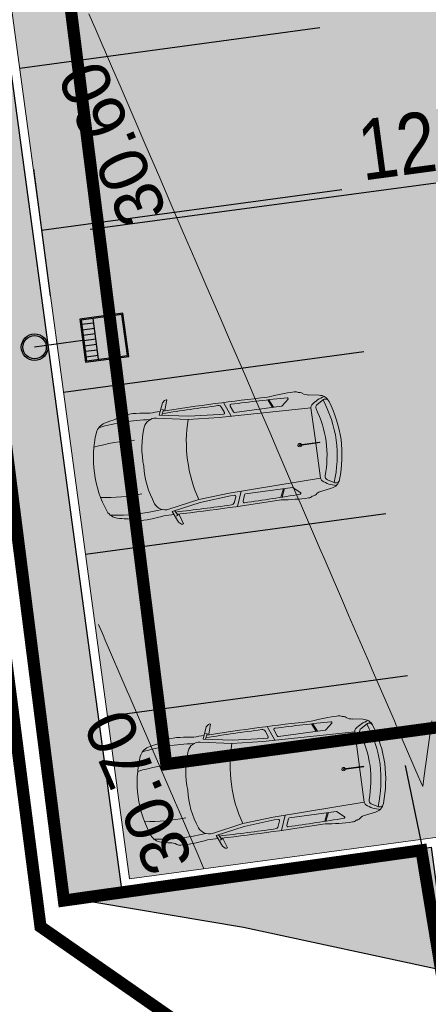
# Model space of a CAD drawing. Header units: metres. Extents: x 737835 to 905050, y 6570742 to 6590316.
# Tile 36 of 256: x 737956.58 to 737963.32, y 6590100.18 to 6590116.44. Entities that reach past the tile are written whole.
import ezdxf

# ---------------------------------------------------------------- set-up
doc = ezdxf.new("R2010")
doc.units = ezdxf.units.M
doc.header["$LTSCALE"] = 0.5
doc.linetypes.add('CENTER', pattern=[2, 1.25, -0.25, 0.25, -0.25])
doc.linetypes.add('TOOPIIR', pattern=[7, 6, -1])
doc.layers.add('0_PJ_Hoonestusala', color=7, linetype='CENTER')
doc.layers.add('AS_liiv', color=40, linetype='Continuous')
for name, color, linetype, lineweight in [('AS_asfalttee sõiduauto', 9, 'Continuous', 0), ('AS_autod', 7, 'Continuous', 0), ('AS_kattemärgistus', 8, 'Continuous', 9), ('AS_krundipiir', 1, 'Continuous', 30), ('AS_mõõdud', 7, 'Continuous', 0), ('AS_parkimine', 252, 'Continuous', 9), ('AS_tänavavalgustid', 222, 'Continuous', 13), ('AS_töömaapiir RG', 173, 'Continuous', 13), ('AS_äärekivi 10cm', 7, 'Continuous', 13), ('TM-vertikaal', 5, 'Continuous', 35), ('TM-vertikaal-181548', 5, 'Continuous', 35)]:
    doc.layers.add(name, color=color, linetype=linetype, lineweight=lineweight)
doc.styles.add('Style-Arial Narrow', font='ARIALN.TTF')
doc.styles.add('TM_TXT', font='swissl.ttf')
doc.dimstyles.new('ISO-25', dxfattribs={"dimtxt": 2.5, "dimasz": 2.5, "dimexe": 1.25, "dimexo": 0.625, "dimtad": 1, "dimdec": 1, "dimtxsty": 'Standard', "dimcen": 2.5, "dimadec": 0, "dimazin": 0, "dimtfac": 1, "dimtdec": 1, "dimtmove": 0, "dimatfit": 3, "dimfxl": 1, "dimarcsym": 0})

# ---------------------------------------------------------------- blocks, each defined once
blk = doc.blocks.new('VW_1')
at = {"layer": 'AS_autod', "linetype": 'Continuous'}
for p, q in [((1.189, 0.804), (1.268, 0.994)), ((1.268, 0.994), (1.309, 1.03)), ((1.346, 1.033), (1.293, 0.869)), ((1.309, 1.03), (1.335, 1.035)), ((1.335, 1.035), (1.346, 1.033)), ((1.27, 0.877), (1.23, 0.797)), ((1.293, 0.869), (1.243, 0.887)), ((2.267, 0.866), (2.361, 0.624)), ((1.651, 0.668), (1.135, 0.761)), ((1.665, 0.719), (1.189, 0.804)), ((1.651, 0.668), (2.162, 0.629)), ((1.665, 0.719), (2.175, 0.679)), ((2.243, 0.678), (2.175, 0.679)), ((2.225, 0.79), (2.26, 0.702)), ((2.369, 0.794), (2.409, 0.69)), ((2.427, 0.678), (3.206, 0.678)), ((2.997, 0.812), (3.056, 0.678)), ((3.017, 0.81), (3.075, 0.678)), ((3.219, 0.683), (3.33, 0.781)), ((3.679, 0.801), (3.846, 0.774)), ((3.796, 0.629), (3.91, 0.693)), ((3.686, 0.588), (2.162, 0.629)), ((3.686, 0.587), (3.686, 0.005)), ((3.419, 0.007), (3.755, 0.004)), ((3.755, -0.004), (3.755, 0.004)), ((3.419, -0.007), (3.755, -0.004)), ((3.686, -0.587), (3.686, -0.005)), ((1.651, -0.668), (2.162, -0.629)), ((3.686, -0.588), (2.162, -0.629)), ((2.267, -0.866), (2.361, -0.624)), ((3.796, -0.629), (3.91, -0.693)), ((1.651, -0.668), (1.135, -0.761)), ((1.665, -0.719), (1.189, -0.804)), ((1.189, -0.804), (1.268, -0.994)), ((1.27, -0.877), (1.23, -0.797)), ((1.665, -0.719), (2.175, -0.679)), ((2.243, -0.678), (2.175, -0.679)), ((2.225, -0.79), (2.26, -0.702)), ((2.369, -0.794), (2.409, -0.69)), ((2.427, -0.678), (3.206, -0.678)), ((2.997, -0.812), (3.056, -0.678)), ((3.017, -0.81), (3.075, -0.678)), ((3.219, -0.683), (3.33, -0.781)), ((3.679, -0.801), (3.846, -0.774)), ((1.293, -0.869), (1.243, -0.887)), ((1.346, -1.033), (1.293, -0.869)), ((1.268, -0.994), (1.309, -1.03)), ((1.309, -1.03), (1.335, -1.035)), ((1.335, -1.035), (1.346, -1.033))]:
    blk.add_line(p, q, dxfattribs=at)
for centre, radius, start, end in [((0.499, 0.098), 0.727, 95.9895, 107.9469), ((0.403, 1.017), 0.197, 275.9895, 308.6871), ((0.585, 0.789), 0.0955, 87.4739, 128.6871), ((0.685, -1.132), 2.018, 79.8258, 92.7114), ((2.019, -39.672), 40.539, 91.1408, 91.3819), ((2.019, -39.672), 40.5, 89.7857, 91.1003), ((2.019, -39.672), 40.539, 88.6181, 91.0712), ((2.17, 0.769), 0.059, 21.2791, 89.7857), ((2.387, 0.801), 0.0197, 89.6118, 201.2791), ((2.105, -40.859), 41.681, 88.3299, 89.6118), ((3.453, -2.653), 3.537, 90.0603, 97.4025), ((3.453, 0.789), 0.0955, 51.3129, 92.5261), ((3.517, 0.768), 0.0955, 51.3129, 92.5261), ((3.7, 0.996), 0.197, 231.3129, 264.0105), ((1.838, 0), 1.838, 158.994, 180), ((0.33, 0.572), 0.225, 104.0371, 157.2006), ((0.67, -2.536), 3.304, 83.8263, 98.7194), ((1.101, 0.567), 0.197, 79.8299, 158.9468), ((3.873, 0), 2.321, 163.2682, 180), ((2.243, 0.695), 0.0177, 268.4926, 21.2791), ((2.427, 0.697), 0.0197, 201.2791, 270), ((3.206, 0.697), 0.0197, 270, 311.6453), ((3.319, 0.79), 0.0138, 319.5223, 88.2063), ((4.024, 0.266), 0.484, 101.1159, 130.9804), ((3.824, 0.595), 0.18, 18.2803, 83.2196), ((1.86, -0.043), 2.169, 1.135, 19.702), ((3.935, 0.635), 0.0623, 15.1262, 113.3532), ((1.889, -0.047), 2.219, 1.2017, 18.3402), ((2.269, 0.117), 1.449, 158.9468, 184.6441), ((3.745, 0.587), 0.059, 130.9804, 180), ((3.825, 0.577), 0.059, 119.294, 197.2942), ((1.822, -0.05), 2.04, 1.3982, 17.3891), ((0.532, -2.849), 3.304, 86.544, 98.4137), ((1.838, 0), 1.838, 180, 201.006), ((3.873, 0), 2.321, 180, 196.7318), ((3.419, 0), 0.0297, 13.7603, 346.2397), ((3.419, 0), 0.00735, 90, 270), ((1.822, 0.05), 2.04, 342.6109, 358.6018), ((1.86, 0.043), 2.169, 340.298, 358.865), ((1.889, 0.047), 2.219, 341.6598, 358.7983), ((2.269, -0.117), 1.449, 175.3559, 201.0532), ((0.532, 2.849), 3.304, 261.5863, 273.456), ((1.101, -0.567), 0.197, 201.0532, 280.1701), ((3.745, -0.587), 0.059, 180, 229.0196), ((4.024, -0.266), 0.484, 229.0196, 258.8841), ((3.825, -0.577), 0.059, 162.7058, 240.706), ((0.33, -0.572), 0.225, 202.7994, 255.9629), ((0.67, 2.536), 3.304, 261.2806, 276.1737), ((0.499, -0.098), 0.727, 252.0531, 264.0105), ((2.17, -0.769), 0.059, 270.2143, 338.7209), ((2.243, -0.695), 0.0177, 338.7209, 91.5074), ((2.387, -0.801), 0.0197, 158.7209, 270.3882), ((2.105, 40.859), 41.681, 270.3882, 271.6701), ((2.427, -0.697), 0.0197, 90, 158.7209), ((3.206, -0.697), 0.0197, 48.3547, 90), ((3.319, -0.79), 0.0138, 271.7937, 40.4777), ((3.7, -0.996), 0.197, 95.9895, 128.6871), ((3.824, -0.595), 0.18, 276.7804, 341.7197), ((3.935, -0.635), 0.0623, 246.6468, 344.8738), ((0.403, -1.017), 0.197, 51.3129, 84.0105), ((0.585, -0.789), 0.0955, 231.3129, 272.5261), ((0.685, 1.132), 2.018, 267.2886, 280.1742), ((2.019, 39.672), 40.539, 268.6181, 268.8592), ((2.019, 39.672), 40.5, 268.8997, 270.2143), ((2.019, 39.672), 40.539, 268.9288, 271.3819), ((3.453, 2.653), 3.537, 262.5975, 269.9397), ((3.453, -0.789), 0.0955, 267.4739, 308.6871), ((3.517, -0.768), 0.0955, 267.4739, 308.6871)]:
    blk.add_arc(centre, radius, start, end, dxfattribs=at)
blk = doc.blocks.new('*D130')
at = {"layer": 'AS_mõõdud', "color": 0, "lineweight": -2, "transparency": 16777216}
for p, q in [((737968.809, 6590114.76), (737968.716, 6590115.454)), ((737968.056, 6590114.356), (737957.746, 6590112.975)), ((737956.806, 6590113.97), (737957.086, 6590111.878))]:
    blk.add_line(p, q, dxfattribs=at)
at = {"layer": 'AS_mõõdud', "color": 0, "transparency": 16777216}
for points in [[(737968.038, 6590114.488), (737968.074, 6590114.224), (737968.849, 6590114.462)], [(737957.729, 6590113.107), (737957.764, 6590112.843), (737956.953, 6590112.869)]]:
    blk.add_solid(points, dxfattribs=at)
at = {"layer": 'Defpoints', "color": 0, "transparency": 16777216}
for p in [(737968.849, 6590114.462), (737956.766, 6590114.268), (737956.953, 6590112.869)]:
    blk.add_point(p, dxfattribs=at)
at = {"layer": 'AS_mõõdud', "color": 0, "transparency": 16777216, "insert": (737962.808, 6590114.361), "char_height": 1, "attachment_point": 5, "rotation": 7.6308, "style": 'Style-Arial Narrow'}
blk.add_mtext('12', dxfattribs=at)
blk = doc.blocks.new('*D160')
at = {"layer": 'AS_mõõdud', "color": 0, "lineweight": -2, "transparency": 16777216}
for p, q in [((737979.603, 6590104.35), (737978.974, 6590107.412)), ((737978.391, 6590106.271), (737963.934, 6590103.3)), ((737963.579, 6590101.057), (737962.949, 6590104.119))]:
    blk.add_line(p, q, dxfattribs=at)
at = {"layer": 'AS_mõõdud', "color": 0, "lineweight": 30, "transparency": 16777216}
for points in [[(737978.365, 6590106.402), (737978.418, 6590106.14), (737979.175, 6590106.432)], [(737963.907, 6590103.431), (737963.961, 6590103.169), (737963.151, 6590103.139)]]:
    blk.add_solid(points, dxfattribs=at)
at = {"layer": 'Defpoints', "color": 0, "lineweight": 30, "transparency": 16777216}
for p in [(737979.663, 6590104.056), (737963.151, 6590103.139), (737963.639, 6590100.763)]:
    blk.add_point(p, dxfattribs=at)
at = {"layer": 'AS_mõõdud', "color": 0, "transparency": 16777216, "insert": (737971.002, 6590105.57), "char_height": 1, "attachment_point": 5, "rotation": 11.6125, "style": 'Style-Arial Narrow'}
blk.add_mtext('16,4', dxfattribs=at)

msp = doc.modelspace()

# ---------------------------------------------------------------- hatches: boundary and pattern name
at = {"layer": 'AS_asfalttee sõiduauto'}
h = msp.add_hatch(color=256, dxfattribs=at)
h.dxf.hatch_style = 1
edge = h.paths.add_edge_path()
edge.add_line((737976.657, 6590186.647), (737974.206, 6590204.774))
edge.add_line((737974.206, 6590204.774), (737971.042, 6590228.168))
edge.add_arc((737980.952, 6590229.508), 10, 149.5332, 187.7015, ccw=False)
edge.add_line((737972.333, 6590234.578), (737974.994, 6590239.102))
edge.add_line((737974.994, 6590239.102), (737982.251, 6590251.439))
edge.add_line((737982.251, 6590251.439), (737986.154, 6590258.073))
edge.add_line((737986.154, 6590258.073), (737998.829, 6590279.621))
edge.add_line((737998.829, 6590279.621), (738002.005, 6590285.019))
edge.add_line((738002.005, 6590285.019), (738003.21, 6590287.067))
edge.add_arc((737998.9, 6590289.603), 5, 329.5332, 372.6897)
edge.add_line((738003.778, 6590290.701), (738002.542, 6590296.192))
edge.add_arc((738005.956, 6590296.961), 3.5, 125.5782, 192.6897, ccw=False)
edge.add_line((738003.92, 6590299.808), (738000.064, 6590298.515))
edge.add_line((738000.064, 6590298.515), (737994.034, 6590295.997))
edge.add_arc((737994.801, 6590294.15), 2, 12.6917, 112.5408, ccw=False)
edge.add_line((737996.752, 6590294.589), (737997.063, 6590293.209))
edge.add_arc((737988.287, 6590291.231), 8.996, -29.5364, 12.7015, ccw=False)
edge.add_line((737996.114, 6590286.796), (737996.038, 6590286.666))
edge.add_line((737996.038, 6590286.666), (737966.109, 6590235.831))
edge.add_arc((737974.73, 6590230.761), 10.002, 149.5368, 187.698)
edge.add_line((737964.818, 6590229.421), (737971.078, 6590183.13))
edge.add_arc((737970.087, 6590182.996), 1, -82.316, 7.7015, ccw=False)
edge.add_line((737970.221, 6590182.005), (737948.011, 6590179.008))
edge.add_line((737948.011, 6590179.008), (737948.624, 6590174.475))
edge.add_line((737948.624, 6590174.475), (737948.743, 6590173.595))
edge.add_line((737948.743, 6590173.595), (737953.928, 6590135.252))
edge.add_line((737953.928, 6590135.252), (737958.884, 6590135.918))
edge.add_line((737958.884, 6590135.918), (737959.608, 6590130.567))
edge.add_line((737959.608, 6590130.567), (737954.653, 6590129.896))
edge.add_line((737954.653, 6590129.896), (737958.391, 6590102.248))
edge.add_line((737958.391, 6590102.248), (737963.349, 6590102.918))
edge.add_line((737963.349, 6590102.918), (737970.283, 6590103.856))
edge.add_line((737970.283, 6590103.856), (737963.289, 6590154.983))
edge.add_arc((737969.383, 6590155.807), 6.15, 149.5332, 187.7015, ccw=False)
edge.add_line((737964.083, 6590158.925), (737969.398, 6590167.981))
edge.add_line((737969.398, 6590167.981), (737972.464, 6590173.193))
edge.add_line((737972.464, 6590173.193), (737973.954, 6590175.726))
edge.add_line((737973.954, 6590175.726), (737974.721, 6590177.031))
edge.add_arc((737961.792, 6590184.637), 15, 329.5332, 367.7015)
at = {"layer": 'AS_liiv'}
h = msp.add_hatch(dxfattribs=at)
h.set_pattern_fill('AR-CONC', color=8, scale=0.002, angle=90)
h.set_pattern_definition([(140, (0, 0), (0.031878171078, 0.364369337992), [0.0381, -0.4191]), (85, (0, 0), (-0.382113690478, -0.07048684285), [0.03048, -0.33528116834]), (190.4514447, (0.00266, 0.03036), (-0.350235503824, 0.29388249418), [0.0323800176, -0.3561804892]), (136.1842, (-0.1016, 6e-18), (0.084084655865, 0.542158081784), [0.05715, -0.62865]), (186.63555761, (-0.0946, 0.0452), (-0.494852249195, 0.474808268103), [0.04857004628, -0.53427121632]), (81.18415117, (-0.1016, 6e-18), (-0.49485224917, 0.47480826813), [0.04571993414, -0.50291946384]), (111, (-0.0762, 0.0508), (0.204530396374, 0.303228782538), [0.0381, -0.4191]), (56, (-0.0762, 0.0508), (-0.368375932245, 0.123604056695), [0.03048, -0.33528]), (161.451445, (-0.05916, 0.07607), (-0.163845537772, 0.426832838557), [0.0323800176, -0.3561798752]), (127.5, (0, 0), (-0.1691100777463, 0.0061772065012), [0, -0.331216, 0, -0.34036, 0, -0.33655]), (97.5, (0, 0), (-0.200361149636, 0.1336393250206), [0, -0.194056, 0, -0.323596, 0, -0.12827]), (57.5, (-7e-18, -0.11328), (0.0114574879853, 0.2711811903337), [0, -0.127, 0, -0.39624, 0, -0.52578]), (47.5, (-1e-17, -0.16408), (-0.050852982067, 0.296258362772), [0, -0.1651, 0, -0.263144, 0, -0.37338])])
h.paths.add_polyline_path([(737947.637, 6590174.996), (737948.384, 6590175.13), (737958.263, 6590102.079), (737963.369, 6590102.77), (737963.646, 6590100.718), (737960.272, 6590101.443), (737957.265, 6590101.953)])

# ---------------------------------------------------------------- linework, layer by layer
at = {"layer": '0_PJ_Hoonestusala', "linetype": 'CENTER', "lineweight": 30, "ltscale": 5, "const_width": 0.2, "flags": 128}
msp.add_lwpolyline([(738014.127, 6590165.704), (738005.187, 6590232.038), (738004.094, 6590240.65), (737999.675, 6590279.325), (737982.527, 6590250.425), (737984.313, 6590237.278), (737968.33, 6590234.715), (737969.578, 6590226.124), (737976.121, 6590178.894), (737959.74, 6590176.876), (737949.921, 6590175.481), (737951.248, 6590165.523), (737958.999, 6590104.143), (737965.07, 6590104.967), (737966.138, 6590097.241), (737988.082, 6590100.375), (738022.208, 6590105.21)], close=True, dxfattribs=at)
at = {"layer": 'AS_kattemärgistus', "color": 8, "lineweight": 30}
for p, q in [((737961.536, 6590116.305), (737956.581, 6590115.635)), ((737961.898, 6590113.629), (737956.943, 6590112.959)), ((737962.26, 6590110.954), (737957.305, 6590110.284)), ((737962.622, 6590108.278), (737957.667, 6590107.608)), ((737962.983, 6590105.602), (737958.028, 6590104.932))]:
    msp.add_line(p, q, dxfattribs=at)
at = {"layer": 'AS_krundipiir', "lineweight": 35, "const_width": 0.2, "flags": 128}
msp.add_lwpolyline([(737964.29, 6590096.14), (737963.21, 6590102.72), (737957.31, 6590101.89), (737947.46, 6590179.52), (737970.98, 6590182.75), (737963.91, 6590235.41), (737963.91, 6590235.41), (737983.47, 6590237.87), (737983.47, 6590237.87), (737981.73, 6590250.56), (738006.1, 6590291.99), (738011.53, 6590241.61), (738011.53, 6590241.61), (738011.53, 6590241.61), (738030.01, 6590105.28)], close=True, dxfattribs=at)
at = {"layer": 'AS_liiv', "color": 8}
msp.add_lwpolyline([(737947.637, 6590174.996), (737948.384, 6590175.13), (737958.263, 6590102.079), (737963.369, 6590102.77), (737963.646, 6590100.718), (737960.272, 6590101.443), (737957.265, 6590101.953), (737957.265, 6590101.953), (737957.265, 6590101.953), (737947.637, 6590174.996)], dxfattribs=at)
at = {"layer": 'AS_tänavavalgustid', "color": 224, "lineweight": 30}
for p, q in [((737957.603, 6590111.408), (737957.801, 6590111.435)), ((737957.615, 6590111.319), (737957.814, 6590111.345)), ((737957.627, 6590111.229), (737957.826, 6590111.256)), ((737957.639, 6590111.14), (737957.838, 6590111.167)), ((737957.652, 6590111.051), (737957.85, 6590111.078)), ((737957.664, 6590110.962), (737957.862, 6590110.989)), ((737957.676, 6590110.873), (737957.874, 6590110.899))]:
    msp.add_line(p, q, dxfattribs=at)
for points in [[(737957.571, 6590111.494), (737957.668, 6590110.781), (737958.381, 6590110.877), (737958.285, 6590111.591)], [(737957.594, 6590111.477), (737957.685, 6590110.803), (737958.359, 6590110.894), (737958.268, 6590111.568)]]:
    msp.add_lwpolyline(points, close=True, dxfattribs=at)
for points in [[(737957.883, 6590110.83), (737957.792, 6590111.504)], [(737957.62, 6590111.138), (737956.827, 6590111.03)]]:
    msp.add_lwpolyline(points, dxfattribs=at)
for radius in [0.22, 0.193]:
    msp.add_circle((737956.827, 6590111.03), radius, dxfattribs=at)
at = {"layer": 'AS_töömaapiir RG', "linetype": 'TOOPIIR', "lineweight": 30, "const_width": 0.2, "flags": 128}
msp.add_lwpolyline([(737963.822, 6590096.649), (737956.924, 6590101.458), (737956.924, 6590101.458), (737956.924, 6590101.458), (737946.647, 6590181.305), (737967.494, 6590184.124), (737960.647, 6590234.058), (737960.647, 6590234.058), (737960.647, 6590234.058), (737983.565, 6590275.756), (737987.44, 6590292.103), (737984.106, 6590299.793), (737984.106, 6590299.793), (737984.106, 6590299.793), (738003.037, 6590306.809), (738007.15, 6590312.552), (738014.762, 6590313.765), (738016.448, 6590305.611), (738011.392, 6590304.108), (738008.102, 6590295.97), (738008.102, 6590295.97), (738008.102, 6590295.97), (738023.502, 6590174.31), (738026.68, 6590174.859), (738026.68, 6590174.859), (738028.25, 6590164.399), (738024.457, 6590163.834), (738028.273, 6590134.063), (738028.273, 6590134.063), (738031.2, 6590112.604), (738049.63, 6590115.23), (738049.63, 6590115.23), (738050.869, 6590107.474), (738033.897, 6590105.7), (738033.305, 6590106.337), (738033.305, 6590106.337), (738033.305, 6590106.337)], close=True, dxfattribs=at)
at = {"layer": 'AS_äärekivi 10cm'}
for p, q in [((737947.842, 6590179.137), (737958.263, 6590102.079)), ((737958.391, 6590102.248), (737970.283, 6590103.856)), ((737958.263, 6590102.079), (737963.369, 6590102.77))]:
    msp.add_line(p, q, dxfattribs=at)
for points in [[(737958.243, 6590102.228), (737947.842, 6590179.137), (737970.201, 6590182.154, 0.414303), (737970.929, 6590183.11), (737964.669, 6590229.401, -0.168097), (737965.979, 6590235.907), (737995.909, 6590286.742, 0.19067), (737996.916, 6590293.176), (737996.606, 6590294.556, 0.465507), (737994.092, 6590295.859), (737992.983, 6590295.398)], [(737996.038, 6590286.666), (737966.109, 6590235.831), (737966.109, 6590235.831, 0.168097), (737964.818, 6590229.421), (737964.818, 6590229.421), (737971.078, 6590183.13, -0.414303), (737970.221, 6590182.005), (737948.011, 6590179.008), (737958.391, 6590102.248), (737970.283, 6590103.856), (737963.289, 6590154.983, -0.166469), (737964.077, 6590158.929), (737974.721, 6590177.031, 0.168097), (737976.657, 6590186.647), (737971.042, 6590228.168, -0.168097), (737972.333, 6590234.578), (737974.994, 6590239.102)]]:
    msp.add_lwpolyline(points, format="xyb", dxfattribs=at)
at = {"layer": 'TM-vertikaal-181548', "color": 151, "linetype": 'Continuous', "lineweight": 9, "flags": 128}
for points, elevation in [([(737957.722, 6590116.538), (737957.825, 6590116.299), (737958.112, 6590115.635), (737958.237, 6590115.346), (737958.502, 6590114.732), (737958.648, 6590114.392), (737958.891, 6590113.829), (737959.06, 6590113.439), (737959.281, 6590112.926), (737959.471, 6590112.485), (737959.671, 6590112.023), (737959.883, 6590111.532), (737960.06, 6590111.12), (737960.294, 6590110.578), (737960.45, 6590110.217), (737960.706, 6590109.625), (737960.84, 6590109.315), (737961.117, 6590108.671), (737961.229, 6590108.412), (737961.529, 6590107.718), (737961.619, 6590107.509), (737961.94, 6590106.764), (737962.009, 6590106.606), (737962.352, 6590105.811), (737962.398, 6590105.703), (737962.763, 6590104.858), (737962.788, 6590104.8), (737963.175, 6590103.904), (737963.178, 6590103.897), (737963.231, 6590103.775), (737963.249, 6590103.904), (737963.25, 6590103.914), (737963.381, 6590104.856)], 30.6), ([(737957.88, 6590106.451), (737957.967, 6590106.25), (737957.976, 6590106.228), (737958.356, 6590105.348), (737958.388, 6590105.275), (737958.746, 6590104.445), (737958.799, 6590104.321), (737959.136, 6590103.542), (737959.211, 6590103.368), (737959.525, 6590102.639), (737959.622, 6590102.415)], 30.7)]:
    msp.add_lwpolyline(points, dxfattribs=dict(at, elevation=elevation))

# ---------------------------------------------------------------- block references
at = {"layer": 'AS_parkimine', "linetype": 'Continuous', "rotation": 7.700494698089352}
for p in [(737957.813, 6590108.954), (737958.536, 6590103.602)]:
    msp.add_blockref('VW_1', p, dxfattribs=at)

# ---------------------------------------------------------------- texts
at = {"layer": 'TM-vertikaal', "color": 151, "linetype": 'Continuous', "lineweight": 35, "char_height": 0.8, "attachment_point": 8, "rotation": 113.3437, "style": 'TM_TXT'}
for s, insert in [('30.60', (737958.488, 6590114.55, 30.6)), ('30.70', (737958.914, 6590103.84, 30.7))]:
    msp.add_mtext(s, dxfattribs=dict(at, insert=insert))

# ---------------------------------------------------------------- dimensions: what is measured, and where the dimension line sits
at = {"layer": 'AS_mõõdud'}
dim = msp.add_linear_dim(base=(737956.953, 6590112.869), p1=(737968.849, 6590114.462), p2=(737956.766, 6590114.268), angle=187.6308, dimstyle='ISO-25', override={"dimtxt": 1, "dimasz": 0.8, "dimexe": 1, "dimexo": 0.3, "dimgap": 0.2, "dimtxsty": 'Style-Arial Narrow', "dimtmove": 1}, dxfattribs=at)
dim.commit()
dim.dimension.update_dxf_attribs({"geometry": '*D130', "text_midpoint": (737962.808, 6590114.361)})
dim = msp.add_aligned_dim(p1=(737979.663, 6590104.056), p2=(737963.639, 6590100.763), distance=-2.426, dimstyle='ISO-25', override={"dimtxt": 1, "dimasz": 0.8, "dimexe": 1, "dimexo": 0.3, "dimgap": 0.2, "dimtxsty": 'Style-Arial Narrow', "dimtmove": 1}, dxfattribs=at)
dim.commit()
dim.dimension.update_dxf_attribs({"geometry": '*D160', "text_midpoint": (737971.002, 6590105.57)})

doc.saveas('drawing.dxf')
